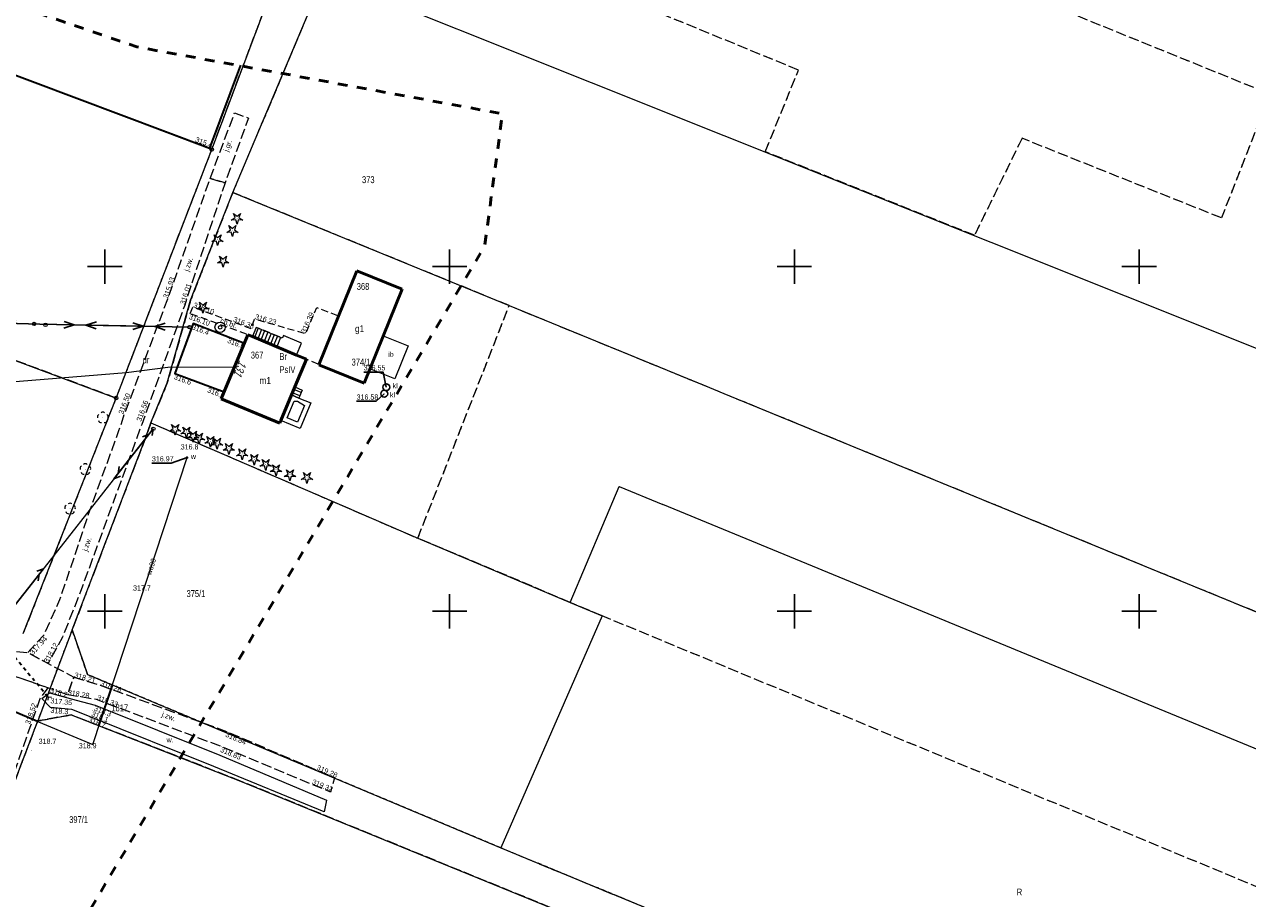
# Model space of a CAD drawing. Header units: metres. Extents: x 7523615 to 7533948, y 5492686 to 5502120.
# Tile 200 of 256: x 7531488 to 7531666, y 5496908 to 5497035. Entities that reach past the tile are written whole.
import ezdxf
from ezdxf.enums import TextEntityAlignment as Align

# ---------------------------------------------------------------- set-up
doc = ezdxf.new("R2010")
doc.units = ezdxf.units.M
for name, pattern in [('1.0_0.5', [1.5, 1, -0.5]), ('1.4_1.4', [2.8, 1.4, -1.4]), ('1.5_0.5', [2, 1.5, -0.5]), ('219-500', [0]), ('egkk-500', [2, 1.5, -0.5]), ('egug-500', [1, 0.5, -0.5]), ('otkz_500', [1, 0.5, -0.5]), ('suep_nn_500', [0]), ('supp_500', [1, 0.5, -0.5]), ('sutp_500', [0])]:
    doc.linetypes.add(name, pattern=pattern)
doc.layers.get('0').update_dxf_attribs({"color": 2, "lineweight": 5})
doc.styles.get("Standard").update_dxf_attribs({"font": 'Working1250', "width": 0.75})
doc.linetypes.add('902-500', pattern='A,3.75,0,[1,ksztalty.shx,S=0.5,R=0,X=0,Y=0],3.75', length=7.5)

# ---------------------------------------------------------------- blocks, each defined once
blk = doc.blocks.new('203')
at = {"linetype": 'Continuous', "lineweight": 0}
h = blk.add_hatch(color=0, dxfattribs=at)
edge = h.paths.add_edge_path()
edge.add_arc((0, 0), 0.045, 0, 360)
blk = doc.blocks.new('202')
at = {"color": 0, "linetype": 'Continuous', "lineweight": 0}
blk.add_circle((0, 0), 0.25, dxfattribs=at)
blk = doc.blocks.new('PW01')
at = {"linetype": 'Continuous', "lineweight": 13}
h = blk.add_hatch(color=0, dxfattribs=at)
edge = h.paths.add_edge_path()
edge.add_arc((0, 0), 0.045, 0, 360)
blk = doc.blocks.new('US15')
at = {"color": 0, "linetype": 'Continuous', "lineweight": 13}
blk.add_circle((0, 0), 0.25, dxfattribs=at)
blk = doc.blocks.new('US13')
at = {"color": 0, "linetype": 'Continuous', "lineweight": 13}
for radius in [0.75, 0.25]:
    blk.add_circle((0, 0), radius, dxfattribs=at)
blk = doc.blocks.new('OP011')
at = {"linetype": 'Continuous', "lineweight": 13}
h = blk.add_hatch(color=0, dxfattribs=at)
edge = h.paths.add_edge_path()
edge.add_arc((0, 0), 0.05, 0, 360)
at = {"color": 0, "linetype": 'Continuous', "lineweight": 13}
for p, q in [((-0.828, -0.268), (-0.283, 0.093)), ((-0.283, 0.093), (-0.512, 0.706)), ((-0.512, 0.706), (0, 0.299)), ((0, 0.299), (0.512, 0.706)), ((0.512, 0.706), (0.283, 0.093)), ((0.283, 0.093), (0.828, -0.268)), ((-0.175, -0.24), (-0.828, -0.268)), ((0, -0.87), (-0.175, -0.24)), ((0.175, -0.24), (0, -0.87)), ((0.828, -0.268), (0.175, -0.24))]:
    blk.add_line(p, q, dxfattribs=at)
blk = doc.blocks.new('OP021')
at = {"linetype": 'Continuous', "lineweight": 13}
h = blk.add_hatch(color=0, dxfattribs=at)
edge = h.paths.add_edge_path()
edge.add_arc((0, 0), 0.05, 0, 360)
at = {"color": 0, "linetype": 'Continuous', "lineweight": 13}
for centre, start, end in [((-0.38, 0.124), 121.308, 202.548), ((0, 0.4), 49.272, 130.728), ((0.38, 0.124), 337.452, 58.692), ((-0.235, -0.324), 193.221, 274.871), ((0.235, -0.324), 265.129, 346.779)]:
    blk.add_arc(centre, 0.4, start, end, dxfattribs=at)
blk = doc.blocks.new('US25')
at = {"linetype": 'Continuous', "lineweight": 0}
h = blk.add_hatch(color=0, dxfattribs=at)
edge = h.paths.add_edge_path()
edge.add_arc((0, 0), 0.2, 0, 360)
blk = doc.blocks.new('SUTP')
at = {"color": 0, "linetype": 'Continuous'}
for p, q in [((0, 0), (0.866, 0.5)), ((0, 0), (9.232, 0)), ((1.866, -0.5), (1, 0)), ((7.366, -0.5), (8.232, 0)), ((9.232, 0), (8.366, 0.5))]:
    blk.add_line(p, q, dxfattribs=at)
blk = doc.blocks.new('IB05')
at = {"color": 0, "linetype": 'Continuous', "lineweight": 13}
for q in [(0.354, 0.354), (0.354, -0.354)]:
    blk.add_line((0, 0), q, dxfattribs=at)
blk = doc.blocks.new('SM05')
at = {"color": 0, "linetype": 'Continuous', "lineweight": 13}
blk.add_circle((0, 0), 0.25, dxfattribs=at)
blk = doc.blocks.new('SUEP1')
at = {"color": 0, "linetype": 'Continuous'}
for p, q in [((0, 0), (5, 0)), ((5, 0), (3.5, 0.5)), ((5, 0), (3.5, -0.5)), ((5, 0), (15, 0)), ((15, 0), (13.5, 0.5)), ((15, 0), (13.5, -0.5))]:
    blk.add_line(p, q, dxfattribs=at)
blk = doc.blocks.new('SUKM')
at = {"color": 0, "linetype": 'Continuous'}
blk.add_circle((0, 0), 0.5, dxfattribs=at)
blk = doc.blocks.new('RAMKA500K')
at = {"color": 0}
for p, q in [((0, 247.5), (0, 250)), ((0, 250), (2.5, 250)), ((47.5, 250), (52.5, 250)), ((50, 247.5), (50, 250)), ((297.5, 250), (302.5, 250)), ((300, 247.5), (300, 250)), ((347.5, 250), (352.5, 250)), ((350, 247.5), (350, 250)), ((397.5, 250), (400, 250)), ((400, 247.5), (400, 250)), ((0, 197.5), (0, 202.5)), ((50, 197.5), (50, 202.5)), ((300, 197.5), (300, 202.5)), ((350, 197.5), (350, 202.5)), ((400, 197.5), (400, 202.5)), ((0, 200), (2.5, 200)), ((47.5, 200), (52.5, 200)), ((297.5, 200), (302.5, 200)), ((347.5, 200), (352.5, 200)), ((397.5, 200), (400, 200)), ((0, 0), (0, 2.5)), ((50, 0), (50, 2.5)), ((300, 0), (300, 2.5)), ((350, 0), (350, 2.5)), ((400, 0), (400, 2.5)), ((0, 0), (2.5, 0)), ((47.5, 0), (52.5, 0)), ((297.5, 0), (302.5, 0)), ((347.5, 0), (352.5, 0)), ((397.5, 0), (400, 0))]:
    blk.add_line(p, q, dxfattribs=at)

msp = doc.modelspace()

# ---------------------------------------------------------------- linework, layer by layer
at = {"layer": '217-kontur klasyfikacyjny', "color": 7, "linetype": 'egkk-500', "lineweight": 18, "flags": 128}
for points in [[(7531544.71, 5497075.46), (7531668.97, 5497025.04)], [(7531600.59, 5497028.51), (7531536.66, 5497054.73)], [(7531515.5, 5497016.98), (7531526.72, 5497046.89)], [(7531531.81, 5497042.25), (7531518.54, 5497010.75)], [(7531595.77, 5497016.67), (7531600.59, 5497028.51)], [(7531668.97, 5497025.04), (7531661.93, 5497007.06)], [(7531633.01, 5497018.61), (7531626.12, 5497004.54)], [(7531661.93, 5497007.06), (7531633.01, 5497018.61)], [(7531501.64, 5496980.94), (7531515.5, 5497016.98)], [(7531626.12, 5497004.54), (7531595.77, 5497016.67)], [(7531518.54, 5497010.75), (7531512.43, 5496995.11)], [(7531558.64, 5496994.35), (7531518.54, 5497010.75)], [(7531512.43, 5496995.11), (7531509.05, 5496983.16)], [(7531545.38, 5496960.6), (7531558.64, 5496994.35)], [(7531558.64, 5496994.35), (7531587.69, 5496982.46)], [(7531501.64, 5496980.94), (7531469.77, 5496992.82)], [(7531509.05, 5496983.16), (7531506.66, 5496977.35)], [(7531587.69, 5496982.46), (7531589.77, 5496981.6)], [(7531589.77, 5496981.6), (7531816.92, 5496888.44)], [(7531488.17, 5496946.77), (7531501.64, 5496980.94)], [(7531506.66, 5496977.35), (7531505.92, 5496975.25)], [(7531506.66, 5496977.35), (7531545.38, 5496960.6)], [(7531505.92, 5496975.25), (7531495.25, 5496947.34)], [(7531567.49, 5496951.3), (7531545.38, 5496960.6)], [(7531572.1, 5496949.35), (7531567.49, 5496951.3)], [(7531806.2, 5496852.45), (7531572.1, 5496949.35)], [(7531495.25, 5496947.34), (7531497.48, 5496940.84)], [(7531497.48, 5496940.84), (7531557.44, 5496915.68)], [(7531490.25, 5496934.1), (7531480.65, 5496908.91)], [(7531495.13, 5496934.98), (7531490.25, 5496934.1)], [(7531519.68, 5496925.38), (7531495.13, 5496934.98)], [(7531786.8, 5496816.38), (7531519.68, 5496925.38)], [(7531557.44, 5496915.68), (7531788.81, 5496820.08)]]:
    msp.add_lwpolyline(points, dxfattribs=at)
at = {"layer": '218-kontur użytku gruntowego', "color": 7, "linetype": 'egug-500', "lineweight": 18, "flags": 128}
for points in [[(7531544.71, 5497075.46), (7531668.97, 5497025.04)], [(7531600.59, 5497028.51), (7531536.66, 5497054.73)], [(7531515.5, 5497016.98), (7531526.72, 5497046.89)], [(7531531.81, 5497042.25), (7531518.54, 5497010.75)], [(7531595.77, 5497016.67), (7531600.59, 5497028.51)], [(7531668.97, 5497025.04), (7531661.93, 5497007.06)], [(7531633.01, 5497018.61), (7531626.12, 5497004.54)], [(7531661.93, 5497007.06), (7531633.01, 5497018.61)], [(7531501.64, 5496980.94), (7531515.5, 5497016.98)], [(7531626.12, 5497004.54), (7531595.77, 5497016.67)], [(7531518.54, 5497010.75), (7531512.43, 5496995.11)], [(7531558.64, 5496994.35), (7531518.54, 5497010.75)], [(7531512.43, 5496995.11), (7531509.05, 5496983.16)], [(7531545.38, 5496960.6), (7531558.64, 5496994.35)], [(7531558.64, 5496994.35), (7531587.69, 5496982.46)], [(7531501.64, 5496980.94), (7531469.77, 5496992.82)], [(7531509.05, 5496983.16), (7531506.66, 5496977.35)], [(7531587.69, 5496982.46), (7531589.77, 5496981.6)], [(7531589.77, 5496981.6), (7531816.92, 5496888.44)], [(7531488.17, 5496946.77), (7531501.64, 5496980.94)], [(7531506.66, 5496977.35), (7531505.92, 5496975.25)], [(7531506.66, 5496977.35), (7531545.38, 5496960.6)], [(7531505.92, 5496975.25), (7531495.25, 5496947.34)], [(7531567.49, 5496951.3), (7531545.38, 5496960.6)], [(7531572.1, 5496949.35), (7531567.49, 5496951.3)], [(7531806.2, 5496852.45), (7531572.1, 5496949.35)], [(7531495.25, 5496947.34), (7531490.25, 5496934.1)], [(7531497.48, 5496940.84), (7531495.25, 5496947.34)], [(7531557.44, 5496915.68), (7531497.48, 5496940.84)], [(7531490.25, 5496934.1), (7531480.65, 5496908.91)], [(7531490.25, 5496934.1), (7531495.13, 5496934.98)], [(7531495.13, 5496934.98), (7531519.68, 5496925.38)], [(7531519.68, 5496925.38), (7531786.8, 5496816.38)], [(7531788.81, 5496820.08), (7531557.44, 5496915.68)]]:
    msp.add_lwpolyline(points, dxfattribs=at)
at = {"layer": '219-działka ewidencyjna', "color": 3, "linetype": '219-500', "lineweight": 18, "flags": 128}
for points in [[(7531515.5, 5497016.98), (7531526.72, 5497046.89)], [(7531518.54, 5497010.75), (7531531.81, 5497042.25)], [(7531531.81, 5497042.25), (7531822.08, 5496926.17)], [(7531459.67, 5497038.07), (7531515.5, 5497016.98)], [(7531501.64, 5496980.94), (7531515.5, 5497016.98)], [(7531512.43, 5496995.11), (7531518.54, 5497010.75)], [(7531518.54, 5497010.75), (7531558.64, 5496994.35)], [(7531445.41, 5497001.9), (7531501.64, 5496980.94)], [(7531509.05, 5496983.16), (7531512.43, 5496995.11)], [(7531558.64, 5496994.35), (7531587.69, 5496982.46)], [(7531506.66, 5496977.35), (7531509.05, 5496983.16)], [(7531587.69, 5496982.46), (7531589.77, 5496981.6)], [(7531589.77, 5496981.6), (7531816.92, 5496888.44)], [(7531488.17, 5496946.77), (7531501.64, 5496980.94)], [(7531505.92, 5496975.25), (7531506.66, 5496977.35)], [(7531506.66, 5496977.35), (7531545.38, 5496960.6)], [(7531495.25, 5496947.34), (7531505.92, 5496975.25)], [(7531567.49, 5496951.3), (7531574.57, 5496968.12)], [(7531574.57, 5496968.12), (7531580.94, 5496965.49)], [(7531811.56, 5496870.45), (7531580.94, 5496965.49)], [(7531545.38, 5496960.6), (7531567.49, 5496951.3)], [(7531567.49, 5496951.3), (7531572.1, 5496949.35)], [(7531572.1, 5496949.35), (7531557.44, 5496915.68)], [(7531495.25, 5496947.34), (7531490.25, 5496934.1)], [(7531495.25, 5496947.34), (7531497.48, 5496940.84)], [(7531497.48, 5496940.84), (7531557.44, 5496915.68)], [(7531480.65, 5496908.91), (7531490.25, 5496934.1)], [(7531490.25, 5496934.1), (7531495.13, 5496934.98)], [(7531495.13, 5496934.98), (7531519.68, 5496925.38)], [(7531519.68, 5496925.38), (7531786.8, 5496816.38)], [(7531557.44, 5496915.68), (7531788.81, 5496820.08)]]:
    msp.add_lwpolyline(points, dxfattribs=at)
at = {"layer": '312-budynek ewidencyjny', "color": 7, "linetype": 'CONTINUOUS', "lineweight": 50, "flags": 128}
for points in [[(7531531.04, 5496985.77), (7531536.56, 5496999.37)], [(7531536.56, 5496999.37), (7531543.11, 5496996.71)], [(7531543.11, 5496996.71), (7531537.59, 5496983.11)], [(7531516.88, 5496980.84), (7531520.75, 5496990.12)], [(7531520.75, 5496990.12), (7531521.4, 5496989.85)], [(7531521.4, 5496989.85), (7531527.79, 5496987.18)], [(7531529.23, 5496986.58), (7531527.55, 5496982.54)], [(7531527.79, 5496987.18), (7531529.23, 5496986.58)], [(7531537.59, 5496983.11), (7531531.04, 5496985.77)], [(7531527.06, 5496981.39), (7531525.52, 5496977.68)], [(7531527.55, 5496982.54), (7531527.06, 5496981.39)], [(7531525.36, 5496977.3), (7531516.88, 5496980.84)], [(7531525.52, 5496977.68), (7531525.36, 5496977.3)]]:
    msp.add_lwpolyline(points, dxfattribs=at)
at = {"layer": '352-schody', "color": 7, "linetype": 'CONTINUOUS', "lineweight": 18, "flags": 128}
for points in [[(7531527.79, 5496987.18), (7531528.51, 5496988.91), (7531525.88, 5496990.01), (7531525.72, 5496989.62), (7531521.96, 5496991.19), (7531521.4, 5496989.85)], [(7531527.79, 5496987.18), (7531528.51, 5496988.91), (7531525.88, 5496990.01), (7531525.72, 5496989.62), (7531521.96, 5496991.19), (7531521.4, 5496989.85)], [(7531527.55, 5496982.54), (7531528.61, 5496982.1), (7531528.13, 5496980.94), (7531527.06, 5496981.39)], [(7531527.55, 5496982.54), (7531528.61, 5496982.1), (7531528.13, 5496980.94), (7531527.06, 5496981.39)]]:
    msp.add_lwpolyline(points, close=True, dxfattribs=at)
for points in [[(7531522.25, 5496991.07), (7531521.7, 5496989.73)], [(7531522.71, 5496990.88), (7531522.16, 5496989.53)], [(7531523.17, 5496990.68), (7531522.62, 5496989.34)], [(7531523.63, 5496990.49), (7531523.08, 5496989.15)], [(7531524.09, 5496990.3), (7531523.54, 5496988.96)], [(7531524.55, 5496990.11), (7531524, 5496988.76)], [(7531525.02, 5496989.91), (7531524.47, 5496988.57)], [(7531525.48, 5496989.72), (7531524.93, 5496988.38)], [(7531528.26, 5496981.26), (7531527.19, 5496981.7)], [(7531528.45, 5496981.72), (7531527.39, 5496982.16)]]:
    msp.add_lwpolyline(points, dxfattribs=at)
at = {"layer": 'chodnik', "color": 7, "linetype": '1.0_0.5', "lineweight": 18, "flags": 128}
msp.add_lwpolyline([(7531512.36, 5496993.19), (7531512.75, 5496994.14), (7531521.2, 5496991.02), (7531521.71, 5496992.41), (7531529.11, 5496990.29), (7531530.74, 5496994.05), (7531533.92, 5496992.85), (7531531.04, 5496985.77), (7531529.23, 5496986.58), (7531527.79, 5496987.18), (7531528.51, 5496988.91), (7531525.88, 5496990.01), (7531525.72, 5496989.62), (7531521.96, 5496991.19), (7531521.4, 5496989.85), (7531520.75, 5496990.12)], close=True, dxfattribs=at)
at = {"layer": 'inna budowla', "color": 7, "linetype": 'CONTINUOUS', "lineweight": 18, "flags": 128}
msp.add_lwpolyline([(7531540.37, 5496989.95), (7531543.97, 5496988.49), (7531542.03, 5496983.71), (7531538.43, 5496985.17)], close=True, dxfattribs=at)
at = {"layer": 'jezdnia', "color": 7, "linetype": '1.5_0.5', "lineweight": 18, "flags": 128}
for points in [[(7531515.26, 5497012.8), (7531518.81, 5497022.32), (7531520.81, 5497021.55), (7531517.42, 5497012.13)], [(7531304.36, 5497014.48), (7531314.53, 5497009.94), (7531330.01, 5497004.34), (7531336.57, 5497001.59), (7531355.29, 5496994.2), (7531370.53, 5496988.17), (7531374.03, 5496986.81), (7531388.52, 5496981.17), (7531412.3, 5496971.99), (7531434.36, 5496963.65), (7531441.22, 5496961.15), (7531442.06, 5496960.86), (7531442.8, 5496960.49), (7531485.44, 5496944.28), (7531488.81, 5496944.03), (7531491.75, 5496942.43), (7531495.49, 5496940.47), (7531494.58, 5496937.9), (7531491.72, 5496938.91), (7531489.4, 5496939.74), (7531484.35, 5496941.49), (7531442.51, 5496957.47), (7531411.58, 5496969.06), (7531387.55, 5496978.28), (7531386.96, 5496978.53), (7531386.36, 5496978.48), (7531385.92, 5496977.59), (7531384.58, 5496978.17), (7531384.61, 5496979.19), (7531384.25, 5496979.59), (7531369.86, 5496985.24), (7531357.1, 5496990.25), (7531335.25, 5496998.89), (7531320.97, 5497005.04), (7531316.19, 5497006.59), (7531313.91, 5497007.04), (7531312.12, 5497006.26), (7531310.86, 5497004.88), (7531310.31, 5497002.44)], [(7531488.81, 5496944.03), (7531491.17, 5496946.61), (7531493.48, 5496951.7), (7531497.87, 5496964.76), (7531502.04, 5496976.21), (7531502.7, 5496978.23), (7531509.13, 5496995.34), (7531515.26, 5497012.8), (7531517.42, 5497012.13), (7531511.57, 5496994.41), (7531505.34, 5496977.11), (7531496.46, 5496952.86), (7531493.83, 5496946.23), (7531491.75, 5496942.43)], [(7531341.96, 5496579.6), (7531344.59, 5496580.12), (7531346.31, 5496581.03), (7531347.83, 5496582.66), (7531349.41, 5496584.93), (7531350.61, 5496587.16), (7531351.65, 5496589.58), (7531353.55, 5496594.28), (7531357.67, 5496605.28), (7531360, 5496611.11), (7531365.31, 5496624.85), (7531368.19, 5496632.12), (7531373.35, 5496645.09), (7531375.76, 5496651.1), (7531381.13, 5496664.87), (7531385.31, 5496675.12), (7531391.32, 5496690.1), (7531396.56, 5496703.03), (7531405.31, 5496724.6), (7531407.97, 5496731.01), (7531416.15, 5496751.28), (7531419.26, 5496759.65), (7531424.16, 5496773.08), (7531428.9, 5496786.45), (7531431, 5496792.43), (7531433.3, 5496798.63), (7531436.54, 5496806.92), (7531442.07, 5496820.55), (7531446.62, 5496832.02), (7531452.91, 5496847.86), (7531456.18, 5496856.59), (7531460.71, 5496869.22), (7531465.25, 5496881.35), (7531469.06, 5496890.51), (7531472.01, 5496897.89), (7531474.58, 5496904.41), (7531479.36, 5496916.71), (7531483.59, 5496928.01), (7531485.86, 5496934.87), (7531486.1, 5496936.4), (7531485.86, 5496938.5), (7531485.31, 5496940.07), (7531484.35, 5496941.49), (7531489.4, 5496939.74), (7531491.72, 5496938.91), (7531490.57, 5496937.32), (7531489.13, 5496933.17), (7531486.68, 5496926.19), (7531482.85, 5496915.85), (7531475.29, 5496896.55), (7531472.6, 5496889.73), (7531468.43, 5496879.62), (7531464.26, 5496868.62), (7531459.37, 5496854.94), (7531456.4, 5496847.02), (7531449.75, 5496830.29), (7531445.43, 5496819.38), (7531439.75, 5496805.4), (7531436.71, 5496797.75), (7531431.93, 5496784.33), (7531427.53, 5496772.12), (7531422.45, 5496758.05), (7531419.49, 5496750.15), (7531411.06, 5496729.22), (7531408.69, 5496723.33), (7531407.94, 5496721.49), (7531400.15, 5496702.46), (7531394.46, 5496688.3), (7531388.65, 5496674.01), (7531384.58, 5496664.05), (7531382.38, 5496658.3), (7531379.12, 5496649.69), (7531379.4, 5496649.04), (7531379.98, 5496648.65), (7531378.52, 5496645.05), (7531378.22, 5496644.07), (7531377.49, 5496644.35), (7531376.87, 5496644.08), (7531371.89, 5496631.58), (7531371.99, 5496630.99), (7531372.34, 5496630.55), (7531369.64, 5496623.82), (7531368.68, 5496623.49), (7531360.98, 5496603.81), (7531356.99, 5496593.34), (7531355.79, 5496590.18), (7531355.91, 5496588.9), (7531354.27, 5496584.95), (7531352.9, 5496582.9), (7531351.75, 5496581.87), (7531350.95, 5496580.13), (7531350.64, 5496577.58), (7531350.63, 5496575.39), (7531345.31, 5496578.28)], [(7531495.49, 5496940.47), (7531499.29, 5496939.3), (7531517.74, 5496932.54), (7531533.31, 5496925.87), (7531532.7, 5496923.79), (7531516.92, 5496930.36), (7531498.78, 5496937.2), (7531494.58, 5496937.9)]]:
    msp.add_lwpolyline(points, close=True, dxfattribs=at)
at = {"layer": 'obudowa ochronna przewodu', "color": 7, "linetype": 'CONTINUOUS', "lineweight": 35, "flags": 128}
for points in [[(7531499.14, 5496933.41), (7531501.08, 5496939.3)], [(7531490.23, 5496934.04), (7531484.87, 5496936.27)]]:
    msp.add_lwpolyline(points, dxfattribs=at)
at = {"layer": 'ogrodzenie trwałe', "color": 7, "linetype": '902-500', "lineweight": 35, "flags": 128}
for points in [[(7531356.86, 5497076.96), (7531381.3, 5497067.63), (7531476.61, 5497031.69), (7531515.2, 5497017.2), (7531519.7, 5497029.21)], [(7531520.23, 5496988.87), (7531512.79, 5496991.75), (7531510.16, 5496984.49), (7531517.29, 5496981.83)]]:
    msp.add_lwpolyline(points, dxfattribs=at)
at = {"layer": 'przepust', "color": 7, "linetype": 'otkz_500', "lineweight": 35, "flags": 128}
msp.add_lwpolyline([(7531484.36, 5496946.47), (7531491.77, 5496937.59)], dxfattribs=at)
at = {"layer": 'przewód elektroenergetyczny niskiego napięcia', "color": 1, "linetype": 'suep_nn_500', "lineweight": 18, "flags": 128}
for points in [[(7531490.56, 5496991.63), (7531462.78, 5496992.47)], [(7531490.56, 5496991.63), (7531512.25, 5496991.21)]]:
    msp.add_lwpolyline(points, dxfattribs=at)
at = {"layer": 'przewód gazowy', "color": 7, "linetype": 'CONTINUOUS', "lineweight": 18, "flags": 128}
msp.add_lwpolyline([(7531411.75, 5496966.47), (7531416.83, 5496971.9), (7531449.15, 5496978.88), (7531454.88, 5496980.16), (7531471.52, 5496982.09), (7531503.1, 5496984.64), (7531509.51, 5496985.48), (7531518.79, 5496985.42)], dxfattribs=at)
at = {"layer": 'przewód telekomunikacyjny napowietrzny', "color": 30, "linetype": 'sutp_500', "lineweight": 18, "flags": 128}
msp.add_lwpolyline([(7531507.02, 5496976.47), (7531485.37, 5496948.93)], dxfattribs=at)
at = {"layer": 'przewód wodociągowy', "color": 7, "linetype": 'CONTINUOUS', "lineweight": 18, "flags": 128}
msp.add_lwpolyline([(7531356.8, 5497000.42), (7531357.39, 5497000.26), (7531386.89, 5496989.12), (7531430.72, 5496972.92), (7531433.73, 5496969.89), (7531445.1, 5496964.89), (7531445.09, 5496964.17), (7531445.42, 5496952.83), (7531446.34, 5496952.49), (7531446.64, 5496952.21), (7531498.25, 5496930.7), (7531511.92, 5496972.3)], dxfattribs=at)
at = {"layer": 'rzędna-Atr2', "color": 7, "flags": 128}
for points in [[(7531540.81, 5496982.51), (7531540.35, 5496984.71), (7531537.53, 5496984.71)], [(7531540.51, 5496981.56), (7531539.32, 5496980.47), (7531536.5, 5496980.47)], [(7531511.92, 5496972.3), (7531509.61, 5496971.51), (7531506.82, 5496971.51)]]:
    msp.add_lwpolyline(points, dxfattribs=at)
at = {"layer": 'rów przydrożny (poligon)', "color": 7, "linetype": 'CONTINUOUS', "lineweight": 18, "flags": 128}
msp.add_lwpolyline([(7531491.98, 5496938.2), (7531495.84, 5496937.13), (7531498.58, 5496936.37), (7531516.65, 5496929.14), (7531532.13, 5496922.62), (7531531.78, 5496920.91), (7531515.82, 5496927.47), (7531497.77, 5496934.73), (7531495.18, 5496935.77), (7531492.11, 5496936.06), (7531490.84, 5496937.37)], close=True, dxfattribs=at)
at = {"layer": 'słup przewodów napowietrznych', "color": 7, "linetype": 'supp_500', "lineweight": 18, "flags": 128}
msp.add_lwpolyline([(7531491.38, 5496991.56), (7531489.73, 5496991.69)], dxfattribs=at)
at = {"layer": 'taras', "color": 0, "lineweight": 18}
for p, q in [((7531525.52, 5496977.68), (7531527.06, 5496981.39)), ((7531527.06, 5496981.39), (7531528.13, 5496980.94)), ((7531526.44, 5496978.06), (7531527.44, 5496980.46)), ((7531527.44, 5496980.46), (7531527.94, 5496980.48)), ((7531528.93, 5496979.84), (7531527.93, 5496977.44)), ((7531527.94, 5496980.48), (7531528.93, 5496979.84)), ((7531528.13, 5496980.94), (7531529.86, 5496980.22)), ((7531529.86, 5496980.22), (7531528.31, 5496976.51)), ((7531528.31, 5496976.51), (7531525.52, 5496977.68)), ((7531527.93, 5496977.44), (7531526.44, 5496978.06))]:
    msp.add_line(p, q, dxfattribs=at)
at = {"layer": 'Zakres', "color": 5, "linetype": '1.4_1.4', "lineweight": 50, "flags": 128}
msp.add_lwpolyline([(7531743.27, 5499246.67), (7531674.19, 5499075.04), (7531617.16, 5499130.01), (7531497.22, 5499019.6), (7531360.69, 5498909.88), (7531137.38, 5498723.26), (7530837.96, 5498471.05), (7530827.29, 5498468.56), (7530555.83, 5498209.93), (7530490.21, 5498246.48), (7530415.42, 5498175.93), (7530370.97, 5498140.65), (7530313.12, 5498105.37), (7530175.54, 5498113.13), (7530201.64, 5498273.29), (7530135.32, 5498299.4), (7530095.81, 5498250.01), (7529934.94, 5498278.94), (7529886.55, 5498254.6), (7529886.96, 5498227.43), (7529861.56, 5498166.05), (7529795.24, 5498157.58), (7529752.2, 5498064.45), (7529512.79, 5498134.24), (7529497.7, 5498245.62), (7529418.48, 5498260.59), (7529163.77, 5498290.23), (7529123.55, 5498137.12), (7529361.33, 5498088.44), (7529468.57, 5498017.18), (7529499.62, 5497998.73), (7529568.05, 5497998.13), (7529612.5, 5497967.79), (7529759.26, 5497962.85), (7529731.04, 5497742.01), (7529837.62, 5497773.43), (7529926.26, 5498000.98), (7530249.5, 5497965.97), (7530399.55, 5498036.46), (7530504.33, 5498041.17), (7530550.19, 5498000.25), (7530485.28, 5497939.57), (7530567.12, 5497896.53), (7530578.58, 5497865.95), (7530414.96, 5497723.67), (7530456.35, 5497670.63), (7530620.04, 5497828.68), (7530672.25, 5497834.44), (7530708.23, 5497874.66), (7530802.89, 5497949.74), (7531291.02, 5497844.85), (7531633.86, 5497783.35), (7531723.76, 5497752.95), (7531716.74, 5497689.82), (7531638.86, 5497701.8), (7531607.99, 5497651.88), (7531593.17, 5497646.23), (7531554.37, 5497551.69), (7531542.2, 5497533.11), (7531433.37, 5497444.09), (7531365.28, 5497382.71), (7531307.01, 5497340.61), (7531265.62, 5497313.74), (7531154.14, 5497225.54), (7531069.47, 5497140.17), (7531095.58, 5497066.79), (7531227.52, 5497061.86), (7531269.85, 5497013.88), (7531267.74, 5496900.28), (7531245.86, 5496824.79), (7531285.37, 5496797.98), (7531257.86, 5496726.01), (7531235.28, 5496726.72), (7531225.4, 5496699.91), (7531197.11, 5496699.88), (7531185.19, 5496624.41), (7531253.8, 5496571.67), (7531243.22, 5496477.48), (7531256.45, 5496456.49), (7531351.7, 5496436.03), (7531399.67, 5496549.62), (7531437.77, 5496640.64), (7531396.85, 5496663.92), (7531455.59, 5496799.21), (7531464.06, 5496818.26), (7531468.64, 5496848.96), (7531480.28, 5496877.18), (7531555.07, 5497002.95), (7531557.66, 5497022.17), (7531504.63, 5497031.87), (7531386.27, 5497072.44), (7531447.65, 5497179.68), (7531472.88, 5497186.56), (7531542.73, 5497165.75), (7531534.96, 5497117.77), (7531587.88, 5497105.78), (7531625.63, 5497206.32), (7531717.2, 5497165.38), (7531739.28, 5497219.08), (7531634.8, 5497264.88), (7531650.32, 5497306.51), (7531689.66, 5497342.67), (7531724.67, 5497377.51), (7531750.16, 5497383.41), (7531790.73, 5497415.16), (7531807.49, 5497435.8), (7531857.05, 5497525.94), (7531880.16, 5497531.76), (7531912.79, 5497579.21), (7531951.42, 5497582.56), (7531983.17, 5497634.77), (7532010.16, 5497686.45), (7532022.45, 5497715.67), (7532045.96, 5497826.68), (7532028.32, 5497890.18), (7532058.84, 5497978.73), (7532130.81, 5498096.73), (7532169.26, 5498228.67), (7532173.67, 5498272.59), (7532173.45, 5498329.02), (7532174.2, 5498362.37), (7532178.84, 5498457.8), (7532136.75, 5498585.56), (7532124.81, 5498799.34), (7532152.62, 5498813.57), (7532125.69, 5499032.47), (7532124.99, 5499095.27), (7532200.95, 5499066.75), (7532264.33, 5499123.02), (7532116.22, 5499183.81), (7531993.34, 5499227.79), (7531913.61, 5499254.72), (7531816.6, 5499290.94), (7531739.75, 5499297.76), (7531571.83, 5499328.1), (7531549.25, 5499297.76), (7531536.55, 5499281.53), (7531425.08, 5499226.5), (7531439.19, 5499201.8), (7531552.78, 5499254.72), (7531607.81, 5499273.77), (7531677.13, 5499271.21)], close=True, dxfattribs=at)

# ---------------------------------------------------------------- block references
at = {"layer": '202-punkt graniczny', "color": 7, "linetype": 'CONTINUOUS', "lineweight": 18}
for p in [(7531515.5, 5497016.98), (7531501.64, 5496980.94)]:
    msp.add_blockref('202', p, dxfattribs=at)
at = {"layer": '203-punkt graniczny', "color": 3, "linetype": 'CONTINUOUS', "lineweight": 18}
for p in [(7531518.54, 5497010.75), (7531512.43, 5496995.11), (7531558.64, 5496994.35), (7531509.05, 5496983.16), (7531587.69, 5496982.46), (7531589.77, 5496981.6), (7531506.66, 5496977.35), (7531505.92, 5496975.25), (7531574.57, 5496968.12), (7531580.94, 5496965.49), (7531545.38, 5496960.6), (7531567.49, 5496951.3), (7531572.1, 5496949.35), (7531495.25, 5496947.34), (7531497.48, 5496940.84), (7531495.13, 5496934.98), (7531490.25, 5496934.1), (7531519.68, 5496925.38), (7531557.44, 5496915.68)]:
    msp.add_blockref('203', p, dxfattribs=at)
at = {"layer": 'drzewo iglaste', "color": 7, "linetype": 'CONTINUOUS', "lineweight": 18}
for p in [(7531519.16, 5497007.02), (7531516.34, 5497003.91), (7531518.49, 5497005.24), (7531517.14, 5497000.8), (7531514.21, 5496994.13), (7531510.19, 5496976.41), (7531511.82, 5496976.02), (7531512.79, 5496975.42), (7531513.65, 5496975.14), (7531515.3, 5496974.66), (7531516.27, 5496974.39), (7531517.98, 5496973.63), (7531519.92, 5496972.84), (7531521.66, 5496972.05), (7531523.32, 5496971.32), (7531524.82, 5496970.54), (7531526.84, 5496969.82), (7531529.31, 5496969.41)]:
    msp.add_blockref('OP011', p, dxfattribs=at)
at = {"layer": 'drzewo liściaste', "color": 7, "linetype": 'CONTINUOUS', "lineweight": 18}
for p in [(7531499.7, 5496978.09), (7531497.17, 5496970.61), (7531494.95, 5496964.88)]:
    msp.add_blockref('OP021', p, dxfattribs=at)
at = {"layer": 'osadnik  szambo', "color": 7, "linetype": 'CONTINUOUS', "lineweight": 18}
for p in [(7531540.81, 5496982.51), (7531540.51, 5496981.56)]:
    msp.add_blockref('SUKM', p, dxfattribs=at)
at = {"layer": 'pikieta naturalna', "color": 7, "linetype": 'CONTINUOUS', "lineweight": 13}
for p in [(7531515.2, 5497017.2), (7531512.79, 5496991.75), (7531520.14, 5496988.91), (7531510.16, 5496984.49), (7531517.36, 5496981.81), (7531510.99, 5496973.48), (7531504.08, 5496953.02), (7531491.98, 5496938.2), (7531492.11, 5496936.06), (7531498.19, 5496935.63), (7531498.58, 5496936.37), (7531497.77, 5496934.73), (7531489.39, 5496929.78), (7531496.21, 5496930.13)]:
    msp.add_blockref('PW01', p, dxfattribs=at)
at = {"layer": 'pikieta sztuczna', "color": 7, "linetype": 'CONTINUOUS', "lineweight": 13}
for p in [(7531509.13, 5496995.34), (7531511.57, 5496994.41), (7531512.75, 5496994.14), (7531512.36, 5496993.19), (7531521.71, 5496992.41), (7531521.2, 5496991.02), (7531529.11, 5496990.29), (7531502.7, 5496978.23), (7531505.34, 5496977.11), (7531488.81, 5496944.03), (7531491.75, 5496942.43), (7531495.49, 5496940.47), (7531499.29, 5496939.3), (7531491.77, 5496937.59), (7531494.58, 5496937.9), (7531498.78, 5496937.2), (7531489.13, 5496933.17), (7531517.74, 5496932.54), (7531516.92, 5496930.36), (7531533.31, 5496925.87), (7531532.7, 5496923.79)]:
    msp.add_blockref('PW01', p, dxfattribs=at)
at = {"layer": 'przepust', "color": 7, "linetype": 'CONTINUOUS', "lineweight": 35, "rotation": 309.844}
msp.add_blockref('IB05', (7531491.77, 5496937.59), dxfattribs=at)
at = {"layer": 'przewód elektroenergetyczny niskiego napięcia', "color": 1, "linetype": 'CONTINUOUS', "lineweight": 18}
for p, rotation in [((7531490.56, 5496991.63), 178.268), ((7531490.56, 5496991.63), 358.891), ((7531512.25, 5496991.21), 178.891)]:
    msp.add_blockref('SUEP1', p, dxfattribs=dict(at, rotation=rotation))
at = {"layer": 'przewód telekomunikacyjny napowietrzny', "color": 30, "linetype": 'CONTINUOUS', "lineweight": 18}
for p, rotation in [((7531507.02, 5496976.47), 231.828), ((7531485.37, 5496948.93), 51.828)]:
    msp.add_blockref('SUTP', p, dxfattribs=dict(at, rotation=rotation))
at = {"layer": 'rzędna', "color": 7, "linetype": 'CONTINUOUS', "lineweight": 18}
for p in [(7531540.51, 5496981.56), (7531540.81, 5496982.51), (7531511.92, 5496972.3)]:
    msp.add_blockref('PW01', p, dxfattribs=at)
at = {"layer": 'studnia zwykła', "color": 7, "linetype": 'CONTINUOUS', "lineweight": 18}
msp.add_blockref('US13', (7531516.71, 5496991.2), dxfattribs=at)
at = {"layer": 'słup przewodów napowietrznych', "color": 7, "linetype": 'CONTINUOUS', "lineweight": 18}
for name, p in [('SM05', (7531489.73, 5496991.69)), ('SM05', (7531491.38, 5496991.56)), ('US15', (7531512.25, 5496991.21)), ('US15', (7531507.02, 5496976.47))]:
    msp.add_blockref(name, p, dxfattribs=at)
at = {"layer": 'Wstawianie ramki sekcyjnej z opisem', "color": 7, "linetype": 'CONTINUOUS', "lineweight": 13}
for p in [(7531200, 5497000), (7531600, 5497000), (7531200, 5496750), (7531600, 5496750)]:
    msp.add_blockref('RAMKA500K', p, dxfattribs=at)
at = {"layer": 'zasuwa lub zawór', "color": 7, "linetype": 'CONTINUOUS', "lineweight": 18}
msp.add_blockref('US25', (7531511.92, 5496972.3), dxfattribs=at)

# ---------------------------------------------------------------- texts
at = {"layer": '209-oznaczenie konturu klasyfikacyjnego', "color": 7, "linetype": 'CONTINUOUS', "lineweight": 18, "width": 0.79}
msp.add_text('PsIV', height=1, dxfattribs=at).set_placement((7531525.32, 5496985.56), align=Align.TOP_LEFT)
at = {"layer": '210-oznaczenie konturu użytku gruntowego', "color": 7, "linetype": 'CONTINUOUS', "lineweight": 18, "width": 0.79}
for s, p in [('dr', (7531505.47, 5496985.98)), ('Br', (7531525.32, 5496986.46)), ('R', (7531632.24, 5496908.79))]:
    msp.add_text(s, height=1, dxfattribs=at).set_placement(p)
at = {"layer": '211-numer działki ewidencyjnej', "color": 3, "linetype": 'CONTINUOUS', "lineweight": 18, "width": 0.79}
for s, p in [('373', (7531537.29, 5497012.11)), ('374/1', (7531535.78, 5496985.65)), ('375/1', (7531511.84, 5496952.07)), ('1817', (7531500.94, 5496935.5)), ('397/1', (7531494.82, 5496919.3))]:
    msp.add_text(s, height=1, dxfattribs=at).set_placement(p)
at = {"layer": '238-Punkt adresowy budynku', "color": 7, "linetype": 'CONTINUOUS', "lineweight": 25, "oblique": 15, "width": 0.79}
msp.add_text('131', height=1.25, rotation=-112.632, dxfattribs=at).set_placement((7531519.08, 5496985.47), align=Align.CENTER)
at = {"layer": '312-oznaczenie budynku ewidencyjnego', "color": 7, "linetype": 'CONTINUOUS', "lineweight": 18, "width": 0.79}
for s, p in [('368', (7531536.53, 5496996.63)), ('367', (7531521.16, 5496986.67))]:
    msp.add_text(s, height=1, dxfattribs=at).set_placement(p)
at = {"layer": '312-oznaczenie budynku ewidencyjnego-Atr117', "color": 7, "width": 0.9}
for s, p in [('g1', (7531536.94, 5496991)), ('m1', (7531523.25, 5496983.48))]:
    msp.add_text(s, height=1, dxfattribs=at).set_placement(p, align=Align.MIDDLE_CENTER)
at = {"layer": 'chodnik-Atr17', "color": 7, "width": 0.9}
msp.add_text('ch.bt.', height=0.75, rotation=339.901, dxfattribs=at).set_placement((7531516.65, 5496991.88))
at = {"layer": 'inna budowla-Atr17', "color": 7, "width": 0.9}
msp.add_text('ib', height=0.75, dxfattribs=at).set_placement((7531541.08, 5496986.89))
at = {"layer": 'jezdnia-Atr17', "color": 7, "width": 0.9}
for s, rotation, p in [('j.gr.', 70.207, (7531517.89, 5497016.6)), ('j.zw.', 71.73, (7531512.15, 5496999.23)), ('j.zw.', 70.564, (7531497.42, 5496958.65)), ('j.zw.', 339.34, (7531508.17, 5496934.75))]:
    msp.add_text(s, height=0.75, rotation=rotation, dxfattribs=at).set_placement(p)
at = {"layer": 'osadnik  szambo-Atr17', "color": 7, "width": 0.9}
for p in [(7531541.73, 5496982.34), (7531541.34, 5496981.02)]:
    msp.add_text('kl', height=0.75, dxfattribs=at).set_placement(p)
at = {"layer": 'pikieta naturalna-Atr2', "color": 7, "width": 0.9}
for s, rotation, p in [('315.4', 339.327, (7531513.03, 5497018.13)), ('316.4', 338.839, (7531512.53, 5496990.95)), ('316.5', 338.839, (7531517.68, 5496988.99)), ('316.6', 339.541, (7531509.95, 5496983.72)), ('316.5', 339.541, (7531514.78, 5496981.8)), ('318.2', 344.506, (7531491.98, 5496938.2)), ('318.3', 354.604, (7531492.09, 5496935.29)), ('318.1', 338.089, (7531497.96, 5496934.85)), ('318.3', 338.193, (7531498.35, 5496935.64)), ('318.7', 338.089, (7531497.5, 5496933.98))]:
    msp.add_text(s, height=0.75, rotation=rotation, dxfattribs=at).set_placement(p)
for s, p in [('316.8', (7531510.99, 5496973.48)), ('317.7', (7531504.08, 5496953.02)), ('318.7', (7531490.39, 5496930.78)), ('318.9', (7531496.21, 5496930.13))]:
    msp.add_text(s, height=0.75, dxfattribs=at).set_placement(p)
at = {"layer": 'pikieta sztuczna-Atr2', "color": 7, "width": 0.9}
for s, rotation, p in [('315.93', 70.654, (7531509.13, 5496995.34)), ('316.01', 71.73, (7531511.57, 5496994.41)), ('316.10', 339.734, (7531512.75, 5496994.14)), ('316.10', 339.901, (7531512.1, 5496992.44)), ('316.38', 339.734, (7531518.54, 5496992.05)), ('316.23', 344.014, (7531521.71, 5496992.41)), ('316.39', 66.562, (7531529.11, 5496990.29)), ('316.50', 69.404, (7531502.64, 5496978.51)), ('316.56', 70.195, (7531505.25, 5496977.47)), ('317.94', 47.55, (7531489.58, 5496943.62)), ('318.12', 61.305, (7531491.75, 5496942.43)), ('318.21', 342.887, (7531495.49, 5496940.47)), ('318.28', 350.537, (7531494.58, 5496937.9)), ('318.26', 339.877, (7531499.29, 5496939.3)), ('317.35', 354.604, (7531492.07, 5496936.67)), ('318.33', 339.34, (7531498.78, 5496937.2)), ('318.52', 70.863, (7531489.12, 5496933.54)), ('318.84', 336.81, (7531517.41, 5496931.85)), ('318.83', 337.395, (7531516.66, 5496929.65)), ('319.28', 336.81, (7531530.64, 5496927.06)), ('319.32', 337.395, (7531529.97, 5496924.99))]:
    msp.add_text(s, height=0.75, rotation=rotation, dxfattribs=at).set_placement(p)
at = {"layer": 'przewód wodociągowy-Atr1', "color": 7, "width": 0.9}
msp.add_text('wo90', height=0.75, rotation=71.809, dxfattribs=at).set_placement((7531506.72, 5496956.48), align=Align.MIDDLE_CENTER)
at = {"layer": 'rzędna-Atr2', "color": 7, "width": 0.9}
for s, p in [('316.55', (7531537.53, 5496984.72)), ('316.58', (7531536.5, 5496980.48)), ('316.97', (7531506.82, 5496971.52))]:
    msp.add_text(s, height=0.75, dxfattribs=at).set_placement(p, align=Align.BOTTOM_LEFT)
at = {"layer": 'rów przydrożny (poligon)-Atr17', "color": 7, "width": 0.9}
msp.add_text('w.', height=0.75, dxfattribs=at).set_placement((7531508.94, 5496930.98))
at = {"layer": 'zasuwa lub zawór-Atr17', "color": 7, "width": 0.9}
msp.add_text('w', height=0.75, dxfattribs=at).set_placement((7531512.84, 5496972.46), align=Align.MIDDLE_CENTER)

doc.saveas('drawing.dxf')
